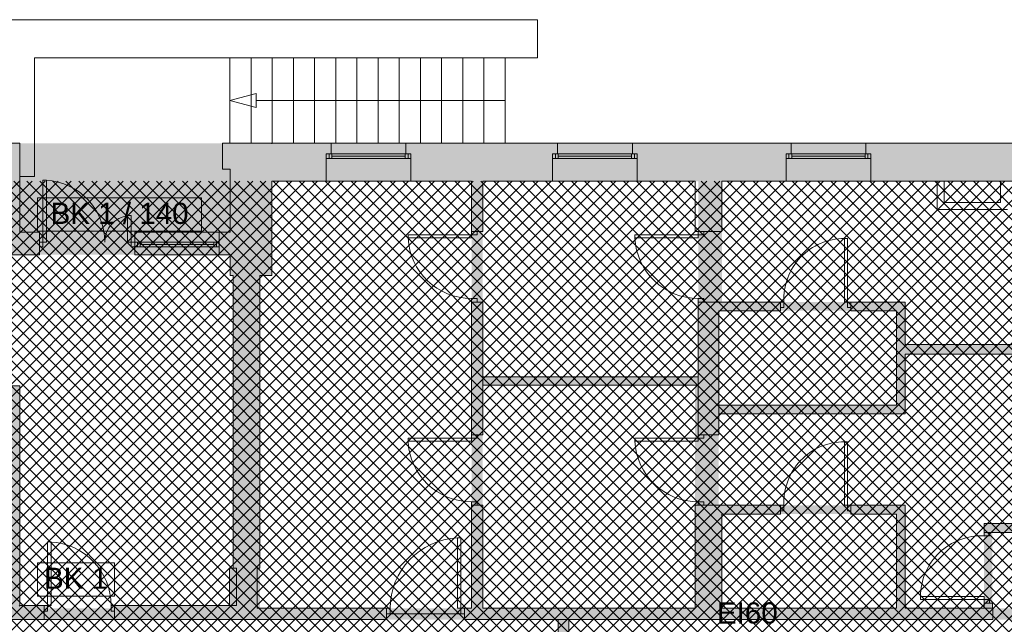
# Paper-space layout 'AP-01 STREFY POŻAROWE I EWAKUACJA - PIĘTRO -1' of a CAD drawing. Header units: millimetres. Extents: x 0 to 594, y -4 to 450.
# Tile 13 of 15: x 370 to 510, y 287 to 373. Entities that reach past the tile are written whole.
import ezdxf
from ezdxf.xclip import XClip

# ---------------------------------------------------------------- set-up
doc = ezdxf.new("R2010")
doc.units = ezdxf.units.MM
doc.header["$MEASUREMENT"] = 0
doc.header["$XCLIPFRAME"] = 0
doc.linetypes.add('DASHED', pattern=[2000, 1000, -1000])
doc.linetypes.add('Wipeout_Contour', pattern=[10000, 0, -10000])
for name, color, linetype, lineweight in [('A_podkład_Nr_pióra__2', 8, 'Continuous', 13), ('A_ppoż proj_Nr_pióra__1', 7, 'Continuous', 20), ('A_ppoż proj_Nr_pióra__81', 2, 'Continuous', 5)]:
    doc.layers.add(name, color=color, linetype=linetype, lineweight=lineweight)
for name, color, linetype, lineweight, true_color in [('A_podkład_Nr_pióra__254', 7, 'Continuous', 5, 0xfdfdfd), ('A_ppoż proj_Nr_pióra__151', 7, 'Continuous', 5, 0x65cbfe), ('A_ppoż proj_Nr_pióra__70', 7, 'Continuous', 5, 0x65fe00)]:
    doc.layers.add(name, color=color, linetype=linetype, lineweight=lineweight, true_color=true_color)
doc.layers.add('A_podrys', color=7, linetype='Continuous')
doc.styles.add('STYL_AUTOMATYCZNY_1', font='arial.ttf')

# ---------------------------------------------------------------- blocks, each defined once
blk = doc.blocks.new('Rysunek_1_1', base_point=(-1570.58, -182.96))
at = {"layer": 'A_podkład_Nr_pióra__254', "linetype": 'Continuous', "lineweight": 5, "true_color": 0xfdfdfd}
h = blk.add_hatch(color=7, dxfattribs=at)
h.paths.add_polyline_path([(70.72, 202.17), (70.72, 134.07), (537.42, 134.07), (537.42, 355.07), (400.22, 355.07), (372.47, 355.07), (206.12, 355.07), (206.12, 355.87), (195.52, 355.87), (195.52, 354.27), (200.32, 354.27), (200.32, 349.67), (202.42, 349.67), (202.42, 342.67), (202.82, 342.67), (202.82, 303.17), (202.42, 303.17), (202.42, 294.47), (202.82, 294.47), (202.82, 287.57), (215.72, 287.57), (274.67, 287.57), (274.67, 288.37), (274.17, 288.37), (274.17, 289.17), (271.67, 289.17), (271.67, 294.37), (272.12, 294.37), (272.12, 303.17), (271.67, 303.17), (271.67, 342.67), (272.12, 342.67), (272.12, 349.67), (280.52, 349.67), (292.52, 349.67), (313.52, 349.67), (325.52, 349.67), (334.72, 349.67), (334.72, 342.67), (334.72, 303.87), (334.72, 295.17), (335.17, 295.17), (335.17, 289.17), (333.02, 289.17), (323.02, 289.17), (284.17, 289.17), (284.17, 288.37), (283.67, 288.37), (283.67, 287.57), (284.17, 287.57), (323.02, 287.57), (323.52, 287.57), (324.02, 287.57), (332.52, 287.57), (333.02, 287.57), (338.07, 287.57), (368.67, 287.57), (373.82, 287.57), (373.82, 288.77), (374.32, 288.77), (374.32, 289.57), (373.82, 289.57), (370.37, 289.57), (370.37, 320.67), (368.67, 320.67), (368.67, 303.47), (368.07, 303.47), (364.62, 303.47), (364.02, 303.47), (358.62, 303.47), (358.02, 303.47), (352.62, 303.47), (352.02, 303.47), (346.62, 303.47), (346.02, 303.47), (345.52, 303.47), (339.52, 303.47), (339.02, 303.47), (338.52, 303.47), (338.52, 303.87), (338.52, 342.67), (338.52, 349.67), (346.82, 349.67), (358.82, 349.67), (368.67, 349.67), (368.67, 339.27), (373.17, 339.27), (386.67, 339.27), (398.67, 339.27), (400.22, 339.27), (400.22, 336.33), (400.62, 336.33), (400.62, 294.87), (400.12, 294.87), (400.12, 289.57), (383.82, 289.57), (383.32, 289.57), (383.32, 288.77), (383.82, 288.77), (383.82, 287.57), (404.37, 287.57), (422.38, 287.57), (422.38, 288.37), (422.88, 288.37), (432.92, 288.37), (433.42, 288.37), (433.42, 287.57), (532.02, 287.57), (532.02, 274.57), (532.02, 264.87), (484.72, 264.87), (470.32, 264.87), (470.32, 267.17), (463.22, 267.17), (459.22, 267.17), (458.72, 267.17), (448.72, 267.17), (448.22, 267.17), (439.15, 267.17), (439.15, 269.67), (432.15, 269.67), (432.15, 267.17), (430.12, 267.17), (428.67, 267.17), (428.67, 266.67), (428.17, 266.67), (428.17, 265.87), (428.67, 265.87), (430.12, 265.87), (430.12, 261.27), (437.52, 261.27), (437.52, 265.87), (446.62, 265.87), (446.62, 224.32), (404.62, 224.32), (404.62, 230.92), (401.42, 230.92), (401.42, 259.73), (404.62, 259.87), (404.62, 265.87), (420.67, 265.87), (421.17, 265.87), (421.17, 266.67), (420.67, 266.67), (420.67, 267.17), (404.37, 267.17), (404.37, 268.17), (404.37, 270.72), (404.37, 267.17), (295.22, 267.17), (295.22, 264.67), (272.02, 264.67), (272.02, 265.07), (268.42, 265.07), (268.42, 260.97), (271.82, 260.97), (271.82, 232.37), (271.82, 231.87), (271.82, 230.42), (271.82, 228.67), (269.52, 228.67), (269.52, 225.17), (271.72, 225.17), (271.72, 224.17), (273.22, 224.17), (273.22, 224.97), (295.22, 224.97), (295.22, 222.82), (458.72, 222.82), (459.22, 222.82), (463.22, 222.82), (470.92, 222.82), (470.92, 227.47), (482.12, 227.47), (484.32, 227.47), (484.32, 225.77), (536.62, 225.77), (536.62, 223.12), (536.62, 214.94), (536.62, 204.72), (536.62, 204.12), (536.62, 203.07), (536.62, 202.47), (532.02, 202.47), (532.02, 202.17), (524.42, 202.17), (518.38, 202.17), (518.26, 202.17), (512.22, 202.17), (445.27, 202.17), (436.07, 202.17), (422.67, 202.17), (411.67, 202.17), (357.27, 202.17), (346.27, 202.17), (321.87, 202.17), (310.87, 202.17), (290.42, 202.17), (289.92, 202.17), (289.92, 201.37), (290.42, 201.37), (290.42, 200.47), (297.72, 200.47), (297.72, 139.47), (292.52, 139.47), (280.52, 139.47), (272.02, 139.47), (272.02, 146.37), (271.62, 146.37), (271.62, 185.92), (272.02, 185.92), (272.02, 194.62), (271.62, 194.62), (271.62, 200.47), (278.92, 200.47), (278.92, 201.37), (279.42, 201.37), (279.42, 202.17), (278.92, 202.17), (273.22, 202.17), (273.22, 204.47), (271.72, 204.47), (271.72, 202.17), (268.72, 202.17), (262.62, 202.17), (262.02, 202.17), (262.02, 201.37), (262.62, 201.37), (262.62, 199.87), (268.72, 199.87), (268.72, 194.62), (268.32, 194.62), (268.32, 187.42), (243.32, 187.42), (243.32, 199.87), (249.92, 199.87), (249.92, 201.37), (250.52, 201.37), (250.52, 202.17), (195.32, 202.17), (194.72, 202.17), (183.22, 202.17), (182.62, 202.17), (168.72, 202.17), (168.72, 205.97), (167.32, 205.97), (167.32, 202.17), (87.02, 202.17), (86.42, 202.17), (75.42, 202.17), (74.82, 202.17)])
h.paths.add_polyline_path([(74.82, 139.47), (74.82, 150.37), (134.13, 150.37), (136.52, 150.37), (140.62, 150.37), (202.22, 150.37), (206.32, 150.37), (210.8, 150.37), (240.62, 150.37), (240.62, 139.47), (206.32, 139.47), (206.32, 146.47), (202.22, 146.47), (202.22, 139.47), (140.62, 139.47), (140.62, 146.47), (136.52, 146.47), (136.52, 139.47)], flags=0)
h.paths.add_polyline_path([(136.52, 152.77), (74.82, 152.77), (74.82, 199.87), (136.52, 199.87), (136.52, 186.67), (140.62, 186.67), (140.62, 199.87), (195.32, 199.87), (195.32, 196.37), (196.12, 196.37), (196.12, 196.87), (197.02, 196.87), (197.02, 199.87), (202.22, 199.87), (202.22, 188.37), (197.02, 188.37), (197.02, 189.87), (196.12, 189.87), (196.12, 190.37), (195.32, 190.37), (195.32, 186.67), (199.37, 186.67), (206.32, 186.67), (206.32, 199.87), (240.62, 199.87), (240.62, 182.47), (241.42, 182.47), (241.42, 182.97), (243.32, 182.97), (243.32, 186.62), (268.32, 186.62), (268.32, 185.92), (268.72, 185.92), (268.72, 146.37), (268.32, 146.37), (268.32, 139.47), (259.12, 139.47), (247.12, 139.47), (243.32, 139.47), (243.32, 173.97), (241.42, 173.97), (241.42, 174.47), (240.62, 174.47), (240.62, 152.77), (206.32, 152.77), (199.37, 152.77)], flags=0)
h.paths.add_polyline_path([(205.72, 294.47), (206.12, 294.47), (206.12, 303.17), (205.72, 303.17), (205.72, 342.67), (206.12, 342.67), (206.12, 349.67), (247.52, 349.67), (259.52, 349.67), (268.32, 349.67), (268.32, 342.67), (268.77, 342.67), (268.77, 303.17), (268.32, 303.17), (268.32, 294.37), (268.77, 294.37), (268.77, 289.17), (268.77, 288.47), (267.47, 288.47), (266.97, 288.47), (258.97, 288.47), (258.47, 288.47), (258.47, 289.27), (205.72, 289.27)], flags=0)
h.paths.add_polyline_path([(273.62, 245.57), (273.62, 263.17), (294.42, 263.17), (294.42, 245.57)], flags=0)
h.paths.add_polyline_path([(294.42, 226.47), (273.62, 226.47), (273.62, 244.07), (294.42, 244.07)], flags=0)
h.paths.add_polyline_path([(295.92, 244.37), (337.62, 244.37), (337.62, 230.92), (334.32, 230.92), (334.32, 224.32), (314.02, 224.32), (313.52, 224.32), (304.52, 224.32), (304.02, 224.32), (298.62, 224.32), (298.62, 227.42), (295.92, 227.42)], flags=0)
h.paths.add_polyline_path([(295.92, 263.47), (298.62, 263.47), (298.62, 265.87), (306.12, 265.87), (306.62, 265.87), (315.62, 265.87), (316.12, 265.87), (334.32, 265.87), (334.32, 259.87), (337.62, 259.87), (337.62, 245.97), (295.92, 245.97)], flags=0)
h.paths.add_polyline_path([(313.62, 139.47), (299.22, 139.47), (299.22, 200.47), (310.87, 200.47), (311.37, 200.47), (321.37, 200.47), (321.87, 200.47), (329.59, 200.47), (335.17, 200.47), (335.17, 195.97), (334.72, 195.97), (334.72, 187.17), (335.17, 187.17), (335.17, 146.37), (334.72, 146.37), (334.72, 139.47), (325.62, 139.47)], flags=0)
h.paths.add_polyline_path([(338.52, 146.37), (338.07, 146.37), (338.07, 187.17), (338.52, 187.17), (338.52, 195.97), (338.07, 195.97), (338.07, 200.47), (346.27, 200.47), (346.77, 200.47), (356.77, 200.47), (357.27, 200.47), (400.97, 200.47), (400.97, 195.77), (400.52, 195.77), (400.52, 187.17), (400.97, 187.17), (400.97, 158.26), (400.97, 146.37), (400.52, 146.37), (400.52, 139.47), (338.52, 139.47)], flags=0)
h.paths.add_polyline_path([(338.07, 295.17), (338.52, 295.17), (338.52, 303.07), (364.62, 303.07), (364.62, 303.27), (368.07, 303.27), (368.07, 303.07), (368.67, 303.07), (368.67, 289.17), (368.07, 289.17), (338.52, 289.17), (338.07, 289.17)], flags=0)
h.paths.add_polyline_path([(338.92, 224.32), (338.92, 230.92), (338.92, 259.87), (338.92, 265.87), (357.42, 265.87), (357.42, 262.67), (368.62, 262.67), (368.62, 260.32), (368.62, 259.82), (359.62, 259.82), (359.62, 259.32), (359.63, 259.32), (368.62, 259.32), (368.62, 259.82), (369.42, 259.82), (369.42, 260.32), (370.22, 260.32), (370.22, 265.67), (370.32, 265.67), (370.82, 265.67), (379.82, 265.67), (380.32, 265.67), (400.12, 265.67), (400.12, 259.67), (400.12, 224.32), (384.72, 224.32), (384.22, 224.32), (376.22, 224.32), (375.72, 224.32), (370.22, 224.32), (370.22, 250.32), (369.42, 250.32), (369.42, 250.82), (368.62, 250.82), (368.62, 250.32), (368.62, 224.32), (359.32, 224.32), (358.82, 224.32), (349.82, 224.32), (349.32, 224.32)], flags=0)
h.paths.add_polyline_path([(403.87, 158.26), (403.87, 187.17), (404.32, 187.17), (404.32, 195.77), (403.87, 195.77), (403.87, 200.47), (411.67, 200.47), (412.17, 200.47), (422.67, 200.47), (428.32, 200.47), (428.32, 158.26), (429.52, 158.26), (429.52, 200.47), (436.07, 200.47), (444.67, 200.47), (445.27, 200.47), (467.02, 200.47), (467.02, 195.77), (466.62, 195.77), (466.62, 187.17), (467.02, 187.17), (467.02, 146.37), (466.62, 146.37), (466.62, 139.47), (429.52, 139.47), (429.52, 146.37), (428.32, 146.37), (428.32, 139.47), (404.32, 139.47), (404.32, 146.37), (403.87, 146.37)], flags=0)
h.paths.add_polyline_path([(404.42, 289.17), (404.42, 336.33), (406.12, 336.33), (406.12, 349.67), (434.42, 349.67), (434.42, 336.33), (434.42, 289.17)], flags=0)
h.paths.add_polyline_path([(436.02, 321.97), (436.02, 349.67), (466.57, 349.67), (466.57, 321.97)], flags=0)
h.paths.add_polyline_path([(466.12, 289.17), (436.02, 289.17), (436.02, 320.77), (466.12, 320.77)], flags=0)
h.paths.add_polyline_path([(448.22, 223.62), (448.22, 224.32), (448.22, 265.87), (448.22, 266.37), (448.72, 266.37), (458.72, 266.37), (459.22, 266.37), (463.22, 266.37), (463.22, 265.87), (465.92, 265.87), (465.92, 259.77), (470.32, 259.77), (470.32, 261.67), (473.12, 261.67), (473.12, 248.27), (465.92, 248.27), (465.92, 224.32), (463.22, 224.32), (463.22, 223.62), (459.22, 223.62), (458.72, 223.62), (448.72, 223.62)], flags=0)
h.paths.add_polyline_path([(468.72, 230.97), (468.72, 246.67), (509.82, 246.67), (508.42, 248.27), (494.12, 248.27), (491.14, 254.93), (491.28, 254.97), (491.1, 255.02), (488.12, 261.67), (532.02, 261.67), (532.02, 228.97), (482.12, 228.97), (481.62, 228.97), (473.62, 228.97), (473.12, 228.97), (470.92, 228.97), (470.72, 228.97), (470.72, 230.97)], flags=0)
h.paths.add_polyline_path([(494.65, 317.97), (469.47, 317.97), (469.47, 331.32), (494.65, 331.32)], flags=0)
h.paths.add_polyline_path([(469.47, 303.77), (469.47, 316.72), (495.9, 316.72), (495.9, 325.12), (518.82, 325.12), (518.82, 301.17), (507.07, 301.17), (507.07, 289.17), (495.9, 289.17), (495.9, 301.17), (495.9, 303.77)], flags=0)
h.paths.add_polyline_path([(495.9, 332.57), (469.92, 332.57), (469.92, 349.67), (495.9, 349.67), (532.02, 349.67), (532.02, 326.57), (532.02, 289.17), (520.02, 289.17), (520.02, 326.57), (495.9, 326.57)], flags=0)
h.paths.add_polyline_path([(469.92, 289.17), (469.92, 302.52), (494.65, 302.52), (494.65, 289.17)], flags=0)
h.paths.add_polyline_path([(470.02, 187.17), (470.42, 187.17), (470.42, 195.77), (470.02, 195.77), (470.02, 200.47), (476.62, 200.47), (477.12, 200.47), (487.12, 200.47), (487.62, 200.47), (500.62, 200.47), (500.62, 139.47), (491.42, 139.47), (470.42, 139.47), (470.42, 146.37), (470.02, 146.37)], flags=0)
h.paths.add_polyline_path([(502.62, 200.47), (511.52, 200.47), (512.22, 200.47), (524.42, 200.47), (525.12, 200.47), (532.02, 200.47), (532.02, 140.87), (524.02, 140.87), (512.02, 140.87), (502.62, 140.87), (502.62, 169.07)], flags=0)
h.paths.add_polyline_path([(519.22, 289.17), (508.27, 289.17), (508.27, 299.92), (519.22, 299.92)], flags=0)
at = {"layer": 'A_ppoż proj_Nr_pióra__151', "linetype": 'Continuous', "lineweight": 5, "true_color": 0x65cbfe}
h = blk.add_hatch(dxfattribs=at)
h.set_pattern_fill('bloczki_betonowe_0001', color=151, style=0, pattern_type=2)
h.set_pattern_definition([(45, (-1570.5778, -182.9554), (-0.9192388, 0.9192388), []), (135, (-1570.5778, -182.9554), (0.9192388, 0.9192388), [])])
h.paths.add_polyline_path([(243.32, 139.47), (536.62, 139.47), (536.62, 349.67), (205.72, 349.67), (205.72, 267.37), (244.72, 267.37), (244.72, 264.67), (295.92, 264.67), (295.92, 224.97), (244.72, 224.97), (244.72, 222.77), (243.32, 222.77)])
h.paths.add_polyline_path([(400.12, 267.17), (470.32, 267.17), (470.32, 264.87), (509.82, 264.87), (509.82, 246.67), (468.72, 246.67), (468.72, 222.82), (400.12, 222.82)], flags=0)
at = {"layer": 'A_ppoż proj_Nr_pióra__70', "linetype": 'Continuous', "lineweight": 0, "true_color": 0x193f00}
for points in [[(537.42, 287.57), (537.42, 289.17), (446.72, 289.17), (446.72, 287.57)], [(448.22, 267.17), (448.22, 287.57), (446.72, 287.57), (446.72, 267.17)]]:
    blk.add_hatch(color=88, dxfattribs=at).paths.add_polyline_path(points)
at = {"layer": 'A_ppoż proj_Nr_pióra__81', "linetype": 'Continuous', "lineweight": 0, "true_color": 0x3f3f00}
blk.add_hatch(color=48, dxfattribs=at).paths.add_polyline_path([(205.72, 287.57), (446.72, 287.57), (446.72, 289.17), (205.72, 289.17)])
at = {"layer": 'A_podkład_Nr_pióra__2', "color": 8, "linetype": 'Continuous', "lineweight": 13}
for p, q in [((367.07, 372.57), (443.77, 372.57)), ((443.77, 367.17), (443.77, 372.57)), ((372.47, 350.37), (372.47, 367.17)), ((372.47, 367.17), (443.77, 367.17)), ((400.17, 367.17), (400.17, 355.07)), ((403.17, 367.17), (403.17, 355.07)), ((406.17, 367.17), (406.17, 355.07)), ((409.17, 367.17), (409.17, 355.07)), ((412.17, 367.17), (412.17, 355.07)), ((415.17, 367.17), (415.17, 355.07)), ((418.17, 367.17), (418.17, 355.07)), ((421.17, 367.17), (421.17, 355.07)), ((424.17, 367.17), (424.17, 355.07)), ((427.17, 367.17), (427.17, 355.07)), ((430.17, 367.17), (430.17, 355.07)), ((433.17, 367.17), (433.17, 355.07)), ((436.17, 367.17), (436.17, 355.07)), ((439.17, 367.17), (439.17, 355.07)), ((400.17, 361.12), (403.9, 362.12)), ((403.9, 362.12), (403.9, 360.12)), ((400.17, 361.12), (403.9, 360.12)), ((403.9, 361.12), (439.17, 361.12)), ((370.37, 355.07), (206.12, 355.07)), ((370.37, 342.47), (370.37, 355.07)), ((537.42, 355.07), (399.12, 355.07)), ((399.12, 351.37), (399.12, 355.07)), ((414.52, 353.57), (414.52, 355.07)), ((425.12, 353.57), (425.12, 355.07)), ((446.62, 353.57), (446.62, 355.07)), ((457.22, 353.57), (457.22, 355.07)), ((479.72, 353.57), (479.72, 355.07)), ((490.32, 353.57), (490.32, 355.07)), ((413.82, 349.67), (413.82, 353.57)), ((425.82, 353.57), (413.82, 353.57)), ((414.22, 353.57), (414.22, 352.89)), ((414.62, 352.89), (414.62, 353.57)), ((414.62, 353.23), (425.02, 353.23)), ((425.02, 352.89), (425.02, 353.57)), ((425.42, 353.57), (425.42, 352.89)), ((425.82, 349.67), (425.82, 353.57)), ((445.92, 349.67), (445.92, 353.57)), ((457.92, 353.57), (445.92, 353.57)), ((446.32, 353.57), (446.32, 352.89)), ((446.72, 352.89), (446.72, 353.57)), ((446.72, 353.23), (457.12, 353.23)), ((457.12, 352.89), (457.12, 353.57)), ((457.52, 353.57), (457.52, 352.89)), ((457.92, 349.67), (457.92, 353.57)), ((479.02, 349.67), (479.02, 353.57)), ((491.02, 353.57), (479.02, 353.57)), ((479.42, 353.57), (479.42, 352.89)), ((479.82, 352.89), (479.82, 353.57)), ((479.82, 353.23), (490.22, 353.23)), ((490.22, 352.89), (490.22, 353.57)), ((490.62, 353.57), (490.62, 352.89)), ((491.02, 349.67), (491.02, 353.57)), ((413.82, 352.89), (425.82, 352.89)), ((445.92, 352.89), (457.92, 352.89)), ((479.02, 352.89), (491.02, 352.89)), ((372.47, 350.37), (370.37, 350.37)), ((400.22, 351.37), (399.12, 351.37)), ((400.22, 342.47), (400.22, 351.37)), ((373.67, 349.82), (373.67, 340.39)), ((373.67, 349.82), (374.17, 349.82)), ((374.17, 341.07), (374.17, 349.82)), ((406.12, 336.33), (406.12, 349.67)), ((406.12, 349.67), (434.42, 349.67)), ((434.42, 349.67), (434.42, 341.67)), ((436.02, 349.67), (466.12, 349.67)), ((436.02, 349.67), (436.02, 342.57)), ((466.12, 349.67), (466.12, 342.57)), ((469.92, 349.67), (532.02, 349.67)), ((469.92, 349.67), (469.92, 342.57)), ((500.42, 349.67), (500.42, 345.67)), ((501.42, 346.67), (501.42, 349.67)), ((509.42, 349.67), (509.42, 346.67)), ((501.42, 346.67), (509.42, 346.67)), ((386.17, 344.82), (385.67, 344.82)), ((385.67, 341.07), (385.67, 344.82)), ((386.17, 344.82), (386.17, 340.39)), ((500.42, 345.67), (510.42, 345.67)), ((373.17, 342.47), (370.37, 342.47)), ((373.17, 339.27), (373.17, 342.47)), ((400.22, 342.47), (386.67, 342.47)), ((386.67, 342.47), (386.67, 339.27)), ((398.67, 339.27), (398.67, 342.47)), ((435.22, 342.07), (425.42, 342.07)), ((425.42, 342.07), (425.42, 341.67)), ((434.42, 342.57), (436.02, 342.57)), ((435.22, 342.07), (435.22, 342.57)), ((467.37, 342.07), (457.57, 342.07)), ((457.57, 341.67), (457.57, 342.07)), ((466.12, 342.57), (469.92, 342.57)), ((466.57, 341.67), (466.57, 342.57)), ((467.37, 342.57), (467.37, 342.07)), ((373.17, 341.07), (374.17, 341.07)), ((398.67, 341.07), (385.67, 341.07)), ((387.07, 341.07), (387.07, 340.39)), ((387.47, 340.39), (387.47, 341.07)), ((397.87, 340.73), (387.47, 340.73)), ((397.87, 340.39), (397.87, 341.07)), ((398.27, 341.07), (398.27, 340.39)), ((425.43, 341.67), (434.42, 341.67)), ((466.57, 341.67), (457.57, 341.67)), ((487.3, 341.57), (487.7, 341.57)), ((487.3, 332.57), (487.3, 341.57)), ((487.7, 341.57), (487.7, 331.77)), ((368.67, 339.27), (373.17, 339.27)), ((373.67, 340.39), (373.17, 340.39)), ((398.67, 340.39), (386.17, 340.39)), ((386.67, 339.27), (400.22, 339.27)), ((400.22, 339.27), (400.22, 336.33)), ((400.22, 336.33), (400.62, 336.33)), ((404.42, 294.87), (404.42, 336.33)), ((404.42, 336.33), (406.12, 336.33)), ((435.22, 333.07), (434.42, 333.07)), ((434.42, 333.07), (434.42, 312.87)), ((434.42, 332.57), (436.02, 332.57)), ((435.22, 332.57), (435.22, 333.07)), ((436.02, 332.57), (436.02, 313.77)), ((466.57, 312.87), (466.57, 333.07)), ((466.57, 333.07), (467.37, 333.07)), ((478.7, 332.57), (466.57, 332.57)), ((467.37, 333.07), (467.37, 332.57)), ((478.2, 331.32), (478.2, 332.57)), ((478.7, 331.77), (478.7, 332.57)), ((495.9, 332.57), (487.3, 332.57)), ((488.2, 331.32), (488.2, 332.57)), ((495.9, 332.57), (495.9, 326.57)), ((478.2, 331.32), (469.47, 331.32)), ((469.47, 313.77), (469.47, 331.32)), ((478.2, 331.77), (478.7, 331.77)), ((487.7, 331.77), (488.2, 331.77)), ((494.65, 331.32), (488.2, 331.32)), ((494.65, 331.32), (494.65, 317.97)), ((495.9, 326.57), (520.02, 326.57)), ((518.82, 325.17), (495.9, 325.17)), ((495.9, 325.17), (495.9, 316.72)), ((436.02, 321.97), (466.57, 321.97)), ((370.37, 320.67), (368.67, 320.67)), ((370.37, 289.57), (370.37, 320.67)), ((466.57, 320.77), (436.02, 320.77)), ((494.65, 317.97), (469.47, 317.97)), ((495.9, 316.72), (469.47, 316.72)), ((435.22, 313.27), (425.42, 313.27)), ((425.42, 313.27), (425.42, 312.87)), ((425.43, 312.87), (434.42, 312.87)), ((434.42, 313.77), (436.02, 313.77)), ((435.22, 313.27), (435.22, 313.77)), ((467.37, 313.27), (457.57, 313.27)), ((457.57, 312.87), (457.57, 313.27)), ((466.57, 312.87), (457.57, 312.87)), ((466.57, 313.77), (469.47, 313.77)), ((467.37, 313.77), (467.37, 313.27)), ((487.3, 312.77), (487.7, 312.77)), ((487.3, 303.77), (487.3, 312.77)), ((487.7, 312.77), (487.7, 302.97)), ((434.42, 304.27), (434.42, 289.17)), ((435.22, 304.27), (434.42, 304.27)), ((434.42, 303.77), (436.02, 303.77)), ((435.22, 303.77), (435.22, 304.27)), ((436.02, 303.77), (436.02, 289.17)), ((466.12, 303.77), (466.12, 294.77)), ((478.7, 303.77), (466.12, 303.77)), ((466.57, 304.27), (466.57, 303.77)), ((467.37, 304.27), (466.57, 304.27)), ((467.37, 303.77), (467.37, 304.27)), ((478.2, 302.52), (478.2, 303.77)), ((478.2, 302.97), (478.7, 302.97)), ((478.7, 302.97), (478.7, 303.77)), ((495.9, 303.77), (487.3, 303.77)), ((487.7, 302.97), (488.2, 302.97)), ((488.2, 302.52), (488.2, 303.77)), ((495.9, 289.17), (495.9, 303.77)), ((469.92, 289.17), (469.92, 302.52)), ((478.2, 302.52), (469.92, 302.52)), ((488.2, 302.52), (494.65, 302.52)), ((494.65, 302.52), (494.65, 289.17)), ((507.07, 301.17), (518.82, 301.17)), ((507.07, 299.42), (507.07, 301.17)), ((432.92, 299.17), (432.42, 299.17)), ((432.42, 289.17), (432.42, 299.17)), ((432.92, 299.17), (432.92, 288.37)), ((507.07, 299.92), (520.02, 299.92)), ((507.87, 299.42), (507.07, 299.42)), ((507.87, 299.92), (507.87, 299.42)), ((374.32, 298.57), (374.32, 288.77)), ((374.32, 298.57), (374.82, 298.57)), ((374.82, 289.57), (374.82, 298.57)), ((400.62, 294.87), (401.12, 294.87)), ((401.12, 294.87), (401.12, 289.57)), ((404.02, 289.17), (404.02, 294.87)), ((404.02, 294.87), (404.42, 294.87)), ((507.07, 290.82), (498.07, 290.82)), ((498.07, 290.82), (498.07, 290.42)), ((498.07, 290.42), (507.87, 290.42)), ((507.07, 289.17), (507.07, 290.82)), ((507.87, 290.42), (507.87, 289.92)), ((370.37, 289.57), (374.82, 289.57)), ((373.82, 287.57), (373.82, 289.57)), ((401.12, 289.57), (383.32, 289.57)), ((383.32, 289.57), (383.32, 288.77)), ((383.82, 287.57), (383.82, 289.57)), ((404.02, 289.17), (422.88, 289.17)), ((422.38, 287.57), (422.38, 289.17)), ((422.88, 289.17), (422.88, 288.37)), ((434.42, 289.17), (432.42, 289.17)), ((433.42, 287.57), (433.42, 289.17)), ((466.12, 289.17), (436.02, 289.17)), ((494.65, 289.17), (469.92, 289.17)), ((508.32, 289.17), (495.9, 289.17)), ((507.07, 289.92), (508.27, 289.92)), ((508.27, 289.92), (508.27, 289.17)), ((508.32, 289.17), (508.32, 287.57)), ((404.37, 287.57), (202.82, 287.57)), ((374.32, 288.77), (373.82, 288.77)), ((383.32, 288.77), (383.82, 288.77)), ((404.37, 287.57), (422.38, 287.57)), ((433.42, 288.37), (422.38, 288.37)), ((508.32, 287.57), (433.42, 287.57)), ((446.72, 287.57), (446.72, 267.17)), ((448.22, 287.57), (448.22, 267.17))]:
    blk.add_line(p, q, dxfattribs=at)
at = {"layer": 'A_podkład_Nr_pióra__2', "color": 8, "linetype": 'DASHED', "lineweight": 13}
for p, q in [((400.62, 294.87), (400.62, 336.33)), ((400.12, 294.87), (400.62, 294.87)), ((400.12, 294.87), (400.12, 289.57)), ((466.12, 289.17), (466.12, 294.77))]:
    blk.add_line(p, q, dxfattribs=at)
at = {"layer": 'A_podkład_Nr_pióra__2', "color": 8, "linetype": 'Wipeout_Contour', "lineweight": 13, "flags": 128}
for points in [[(406.12, 355.07), (406.12, 349.67), (413.82, 349.67), (413.82, 353.57), (414.52, 353.57), (414.52, 355.07)], [(425.12, 355.07), (425.12, 353.57), (425.82, 353.57), (425.82, 349.67), (445.92, 349.67), (445.92, 353.57), (446.62, 353.57), (446.62, 355.07)], [(457.22, 355.07), (457.22, 353.57), (457.92, 353.57), (457.92, 349.67), (479.02, 349.67), (479.02, 353.57), (479.72, 353.57), (479.72, 355.07)], [(466.12, 349.67), (466.12, 342.57), (469.92, 342.57), (469.92, 349.67)], [(370.37, 342.47), (368.67, 339.27), (373.17, 339.27), (373.17, 342.47)], [(370.37, 289.57), (368.67, 287.57), (373.82, 287.57), (373.82, 289.57)], [(465.02, 289.17), (465.02, 287.57), (470.82, 287.57), (470.82, 289.17)]]:
    blk.add_lwpolyline(points, close=True, dxfattribs=at)
at = {"layer": 'A_podkład_Nr_pióra__2', "color": 8, "linetype": 'Continuous', "lineweight": 13}
for centre, radius, start, end in [((373.67, 341.07), 8.75, 0, 87.0919), ((386.17, 341.07), 3.75, 96.7599, 180), ((434.42, 342.07), 9, 182.5473, 270), ((466.57, 342.08), 9.01, 182.6039, 270), ((487.3, 332.96), 8.61, 90, 182.6039), ((434.42, 313.28), 9.01, 182.6039, 270), ((466.57, 313.28), 9.01, 182.6039, 270), ((487.3, 304.16), 8.61, 90, 182.6039), ((432.92, 289.12), 10.05, 92.8275, 180), ((506.68, 290.82), 8.61, 87.3961, 180), ((374.32, 289.57), 9, 0, 87.1725)]:
    blk.add_arc(centre, radius, start, end, dxfattribs=at)
at = {"layer": 'A_ppoż proj_Nr_pióra__1', "color": 7, "linetype": 'Continuous', "lineweight": 20}
for p, q in [((396.16, 347.32), (372.91, 347.32)), ((372.91, 347.32), (372.91, 342.6)), ((396.16, 342.6), (396.16, 347.32)), ((372.91, 342.6), (396.16, 342.6)), ((383.81, 295.61), (372.91, 295.61)), ((372.91, 295.61), (372.91, 290.9)), ((383.81, 290.9), (383.81, 295.61)), ((372.91, 290.9), (383.81, 290.9))]:
    blk.add_line(p, q, dxfattribs=at)
at = {"layer": 'A_ppoż proj_Nr_pióra__1', "color": 7, "linetype": 'Continuous', "lineweight": 20, "char_height": 3, "attachment_point": 5, "style": 'STYL_AUTOMATYCZNY_1'}
for s, insert in [('\\A1;{\\pqc;\\fArial|b0|i0|c238|p0;\\W1.000000;BK 1 / 140}', (384.53, 345.11)), ('\\A1;{\\pqc;\\fArial|b0|i0|c238|p0;\\W1.000000;BK 1}', (378.36, 293.43)), ('\\A1;{\\pqc;\\fArial|b0|i0|c238|p0;\\W1.000000;EI60}', (473.52, 288.49))]:
    blk.add_mtext(s, dxfattribs=dict(at, insert=insert))

psp = doc.layouts.new('AP-01 STREFY POŻAROWE I EWAKUACJA - PIĘTRO -1')

# ---------------------------------------------------------------- block references
at = {"layer": 'A_podrys', "color": 37, "linetype": 'Continuous', "lineweight": 5, "true_color": 0x656532}
ref = psp.add_blockref('Rysunek_1_1', (-1570.58, -182.96), dxfattribs=at)
XClip(ref).set_block_clipping_path([(29.9000121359, 78.515858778), (589.1, 445.1)])

doc.saveas('drawing.dxf')
